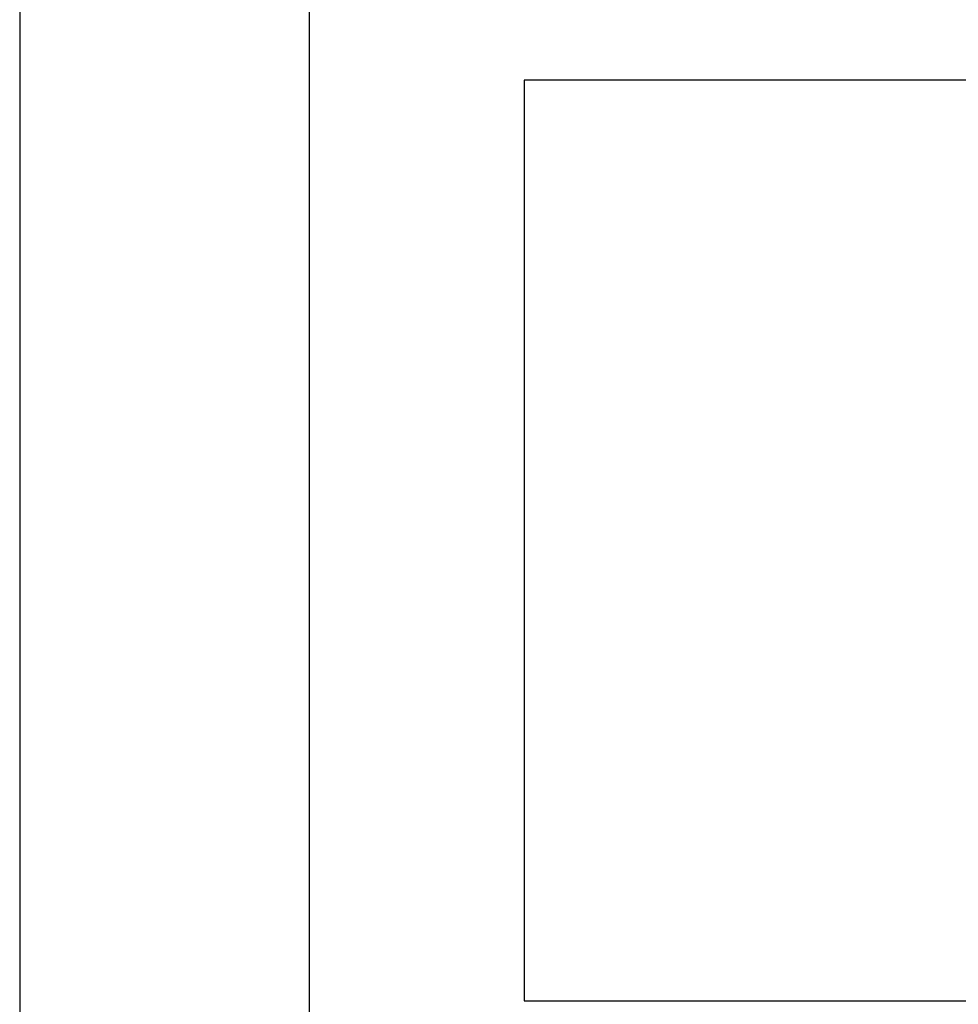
# Model space of a CAD drawing. Header units: inches. Extents: x 24 to 1128, y -94 to 748.
# Tile 240 of 256: x 507.82 to 509.12, y 321.92 to 323.29. Entities that reach past the tile are written whole.
import ezdxf

# ---------------------------------------------------------------- set-up
doc = ezdxf.new("R2010")
doc.units = ezdxf.units.IN
doc.header["$LTSCALE"] = 32
doc.header["$MEASUREMENT"] = 0
doc.layers.add('Visible (ANSI)', color=7, linetype='Continuous', lineweight=30)

msp = doc.modelspace()

# ---------------------------------------------------------------- linework, layer by layer
at = {"layer": 'Visible (ANSI)'}
for p, q in [((507.81897, 327.03448), (507.81897, 319.57556)), ((508.22185, 319.57556), (508.22185, 327.03448)), ((510.23744, 323.20596), (508.51985, 323.20596)), ((508.51985, 323.20596), (508.51985, 321.92675)), ((508.51985, 321.92675), (509.96459, 321.92675))]:
    msp.add_line(p, q, dxfattribs=at)

doc.saveas('drawing.dxf')
